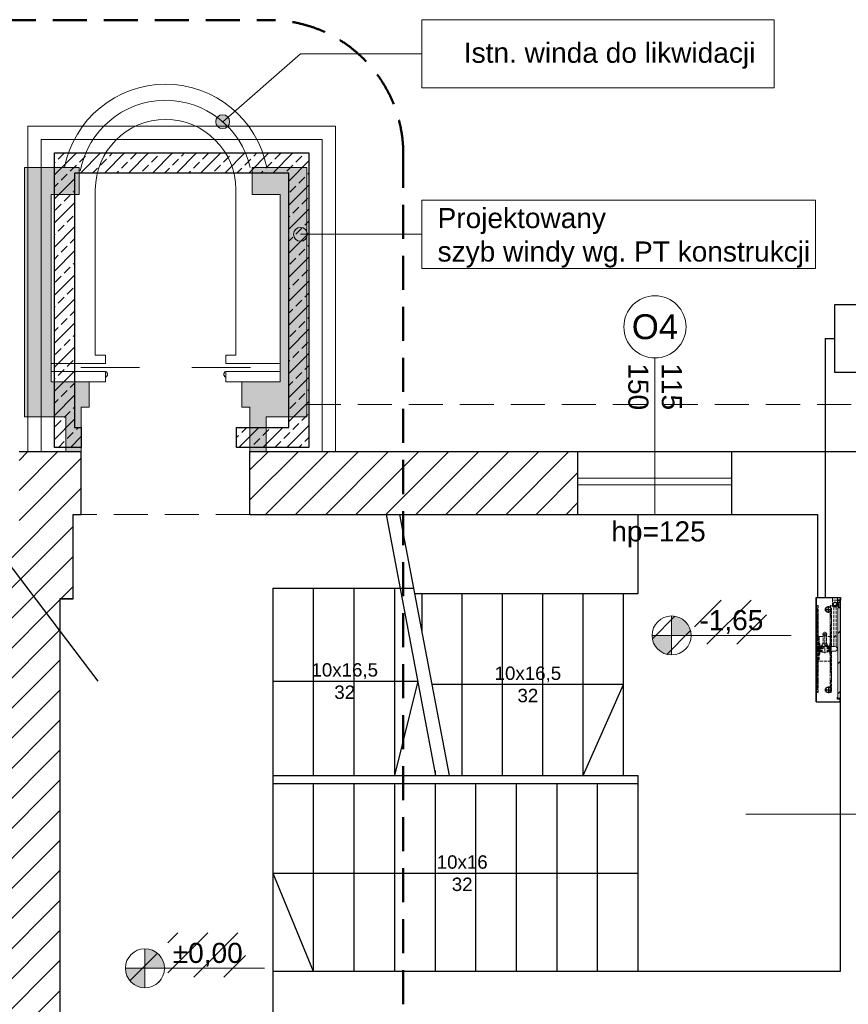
# Model space of a CAD drawing. Header units: millimetres. Extents: x 26866 to 1024070, y -428191 to 408885.
# Tile 90 of 248: x 190280 to 196469, y 366392 to 373746. Entities that reach past the tile are written whole.
import ezdxf

# ---------------------------------------------------------------- set-up
doc = ezdxf.new("R2010")
doc.units = ezdxf.units.MM
doc.header["$LTSCALE"] = 2
for name, pattern in [('ACAD_ISO02W100', [15, 12, -3]), ('DASHED', [19.05, 12.7, -6.35]), ('HIDDENX2', [19.05, 12.7, -6.35])]:
    doc.linetypes.add(name, pattern=pattern)
for name, color, linetype, lineweight in [('0_OPIS', 7, 'Continuous', 13), ('3DPLAN_A_DRZWI', 173, 'Continuous', 5), ('3DPLAN_A_OKNA', 153, 'Continuous', 5), ('3DPLAN_A_TABELKA POMIESZCZEŃ', 7, 'Continuous', 0), ('3DPLAN_A_WYSOKOŚCI ZMIANA', 144, 'HIDDENX2', 5), ('A_IZOLACJA', 3, 'Continuous', 0), ('A_SC_WID_DETALE', 251, 'Continuous', 0), ('A_STOL_OPIS', 55, 'Continuous', 5), ('A_TXT', 7, 'Continuous', 0), ('A_WYBURZENIA', 6, 'Continuous', 0), ('A_WYM_KOT', 161, 'Continuous', 0), ('A_ZESTAWIENIE STOLARKI', 3, 'Continuous', 15), ('hydrant', 211, 'Continuous', 5), ('Opisy', 7, 'Continuous', 13)]:
    doc.layers.add(name, color=color, linetype=linetype, lineweight=lineweight)
for name, color, linetype in [('3DPLAN_A_KRESKOWANIE 1', 253, 'Continuous'), ('3DPLAN_A_OPIS', 8, 'Continuous'), ('3DPLAN_K_DZIAŁOWA NISKIE', 134, 'Continuous'), ('3DPLAN_K_NOŚNA', 7, 'Continuous'), ('3DPLAN_K_OBRYS', 243, 'Continuous'), ('3DPLAN_K_OBRYS WIDOK', 242, 'Continuous'), ('A_SCHODY', 6, 'Continuous'), ('DEFAULT', 7, 'Continuous')]:
    doc.layers.add(name, color=color, linetype=linetype)
doc.styles.add('ARIAL', font='arial.ttf')
doc.styles.add('TABEL1', font='txt')
doc.linetypes.add('GRADZINOWANIE', pattern='A,0.00254,-2.54,[134,ltypeshp.shx,S=2.54,R=0,X=-2.54,Y=0],-5.08,[134,ltypeshp.shx,S=2.54,R=180,X=2.54,Y=0],-2.54', length=10.16254)

# ---------------------------------------------------------------- blocks, each defined once
blk = doc.blocks.new('hydrant')
at = {"color": 1, "linetype": 'ACAD_ISO02W100'}
for p, q in [((121.8, 578.2), (110, 578.2)), ((338.5, 577), (110, 577)), ((112.9, 580.5), (112.8, 580.5)), ((129.5, 586), (121.8, 578.2)), ((130.1, 584.7), (122.3, 577)), ((431.5, 586), (129.5, 586)), ((141, 584.7), (130.1, 584.7)), ((141, 584.7), (148.8, 577)), ((141.5, 586), (149.3, 578.2)), ((189.8, 578.2), (149.3, 578.2)), ((197.5, 586), (189.8, 578.2)), ((198.1, 584.7), (190.3, 577)), ((249.5, 584.7), (198.1, 584.7)), ((249.5, 584.7), (257.3, 577)), ((250, 586), (257.8, 578.2)), ((330, 578.2), (257.8, 578.2)), ((339, 586), (330, 578.2)), ((339, 584.3), (330.5, 577)), ((340, 582), (338.5, 582)), ((338.5, 482), (338.5, 582)), ((348, 578.2), (339, 586)), ((347.6, 577), (339, 584.3)), ((340, 482), (340, 582)), ((431.5, 577), (340, 577)), ((523, 571), (340, 571)), ((523, 569.5), (340, 569.5)), ((431.5, 578.2), (348, 578.2)), ((471, 569.5), (392, 569.5)), ((392, 565), (392, 569.5)), ((471, 565), (392, 565)), ((557.9, 528.2), (398.8, 528.2)), ((406, 545.2), (406, 511.2)), ((408.5, 546.7), (407.5, 546.7)), ((408, 565), (409, 561)), ((454.5, 546.7), (408, 546.7)), ((409, 577), (409, 578.2)), ((454, 561), (409, 561)), ((410, 554.2), (410.5, 554.7)), ((453, 554.2), (410, 554.2)), ((410, 548.2), (410, 554.2)), ((452.5, 571.5), (410.5, 571.5)), ((452.5, 554.7), (410.5, 554.7)), ((414.5, 554.7), (414.5, 561)), ((431.5, 586), (733.5, 586)), ((431.5, 578.2), (515, 578.2)), ((431.5, 577), (523, 577)), ((448.5, 554.7), (448.5, 561)), ((453, 554.2), (452.5, 554.7)), ((453, 548.2), (453, 554.2)), ((454, 577), (454, 578.2)), ((455, 565), (454, 561)), ((454.5, 546.7), (455.5, 546.7)), ((455, 546.7), (467.5, 546.7)), ((469, 545.2), (469, 511.2)), ((540.8, 541.2), (469, 541.2)), ((540.8, 515.2), (469, 515.2)), ((471, 565), (471, 569.5)), ((515, 578.2), (524, 586)), ((515.5, 577), (524, 584.3)), ((523, 541.2), (523, 582)), ((524.5, 582), (523, 582)), ((523, 482), (523, 515.2)), ((524, 586), (533, 578.2)), ((524, 584.3), (532.6, 577)), ((524.5, 541.2), (524.5, 582)), ((524.5, 577), (753, 577)), ((524.5, 482), (524.5, 515.2)), ((533, 578.2), (605.3, 578.2)), ((540.8, 546.4), (540.8, 510)), ((613, 586), (605.3, 578.2)), ((613.6, 584.7), (605.8, 577)), ((613.6, 584.7), (665, 584.7)), ((665, 584.7), (672.8, 577)), ((665.5, 586), (673.3, 578.2)), ((673.3, 578.2), (713.8, 578.2)), ((721.5, 586), (713.8, 578.2)), ((722.1, 584.7), (714.3, 577)), ((722.1, 584.7), (733, 584.7)), ((733, 584.7), (740.8, 577)), ((733.5, 586), (741.3, 578.2)), ((741.3, 578.2), (753, 578.2)), ((750.2, 580.5), (750.2, 580.5)), ((338.5, 487), (110, 487)), ((121.8, 485.7), (110, 485.7)), ((112.9, 483.5), (112.8, 483.5)), ((129.5, 478), (121.8, 485.7)), ((130.1, 479.2), (122.3, 487)), ((414, 478), (129.5, 478)), ((141, 479.2), (130.1, 479.2)), ((141, 479.2), (148.8, 487)), ((141.5, 478), (149.3, 485.7)), ((189.8, 485.7), (149.3, 485.7)), ((197.5, 478), (189.8, 485.7)), ((198.1, 479.2), (190.3, 487)), ((249.5, 479.2), (198.1, 479.2)), ((249.5, 479.2), (257.3, 487)), ((250, 478), (257.8, 485.7)), ((330, 485.7), (257.8, 485.7)), ((339, 478), (330, 485.7)), ((339, 479.6), (330.5, 487)), ((340, 482), (338.5, 482)), ((347.6, 487), (339, 479.6)), ((348, 485.7), (339, 478)), ((431.5, 487), (340, 487)), ((431.5, 485.7), (348, 485.7)), ((392, 491.5), (392, 487)), ((471, 491.5), (392, 491.5)), ((471, 487), (392, 487)), ((408.5, 509.7), (407.5, 509.7)), ((454.5, 509.7), (407.5, 509.7)), ((408, 491.5), (409, 495.5)), ((454, 495.5), (409, 495.5)), ((410, 508.2), (410, 502.2)), ((453, 502.2), (410, 502.2)), ((410, 502.2), (410.5, 501.7)), ((452.5, 501.7), (410.5, 501.7)), ((452.5, 485), (410.5, 485)), ((450.5, 485), (412.5, 485)), ((412.5, 483), (412.5, 485)), ((414, 452.5), (414, 481.5)), ((449, 481.5), (414, 481.5)), ((414.5, 498.3), (414.5, 501.7)), ((448.5, 498.3), (414.5, 498.3)), ((414.5, 495.5), (414.5, 496)), ((448.5, 496), (414.5, 496)), ((416.2, 496), (416.2, 498.3)), ((431.5, 487), (523, 487)), ((431.5, 485.7), (515, 485.7)), ((746.5, 443.5), (446.5, 443.5)), ((446.8, 496), (446.8, 498.3)), ((448.5, 498.3), (448.5, 501.7)), ((448.5, 495.5), (448.5, 496)), ((449, 452.5), (449, 481.5)), ((449, 478), (733.5, 478)), ((746.5, 461.5), (449, 461.5)), ((450.5, 483), (450.5, 485)), ((453, 502.2), (452.5, 501.7)), ((453, 508.2), (453, 502.2)), ((455, 491.5), (454, 495.5)), ((454.5, 509.7), (455.5, 509.7)), ((455.5, 509.7), (467.5, 509.7)), ((471, 491.5), (471, 487)), ((515, 485.7), (524, 478)), ((515.5, 487), (524, 479.6)), ((524.5, 482), (523, 482)), ((524, 479.6), (532.6, 487)), ((524, 478), (533, 485.7)), ((524.5, 487), (753, 487)), ((533, 485.7), (605.3, 485.7)), ((613, 478), (605.3, 485.7)), ((613.6, 479.2), (605.8, 487)), ((613.6, 479.2), (665, 479.2)), ((665, 479.2), (672.8, 487)), ((665.5, 478), (673.3, 485.7)), ((673.3, 485.7), (713.8, 485.7)), ((721.5, 478), (713.8, 485.7)), ((722.1, 479.2), (714.3, 487)), ((722.1, 479.2), (733, 479.2)), ((733, 479.2), (740.8, 487)), ((733.5, 478), (741.3, 485.7)), ((741.3, 485.7), (753, 485.7)), ((752.9, 471.5), (746.5, 466.2)), ((746.5, 438.7), (746.5, 466.2)), ((750.2, 483.5), (750.2, 483.5)), ((752.9, 471.5), (794.5, 471.5)), ((794.5, 471.5), (814.5, 471.5)), ((794.5, 433.5), (794.5, 471.5)), ((814.5, 433.5), (814.5, 471.5)), ((752.9, 433.5), (746.5, 438.7)), ((752.9, 433.5), (794.5, 433.5)), ((794.5, 433.5), (780, 433.5)), ((794.5, 433.5), (814.5, 433.5))]:
    blk.add_line(p, q, dxfattribs=at)
for p, q in [((60.9, 411.5), (60.9, 431.5)), ((738.9, 431.5), (60.9, 431.5)), ((738.9, 411.5), (60.9, 411.5)), ((738.9, 431.5), (738.9, 411.5)), ((741.3, 421.8), (738.9, 415.6)), ((742.7, 421.3), (738.9, 411.5)), ((771.7, 426), (747.4, 426)), ((771.7, 424.5), (747.4, 424.5)), ((775.4, 422.8), (780.5, 416.1)), ((776.6, 423.7), (781.7, 417)), ((789.4, 423.3), (790.9, 423.3)), ((789.4, 416.5), (789.4, 423.3)), ((790.9, 416.5), (790.9, 423.3))]:
    blk.add_line(p, q)
for centre, radius in [((540.8, 528.2), 13), ((766.5, 452.5), 14.9), ((766.5, 452.5), 10.8)]:
    blk.add_circle(centre, radius, dxfattribs=at)
for centre, radius, start, end in [((110, 580.5), 3.5, 12.24669, 270), ((110, 580.5), 2.25, 12.35533, 270), ((112.8, 581.1), 0.612, 192.35533, 270), ((112.9, 581.1), 0.612, 270, 12.24669), ((407.5, 545.2), 1.5, 90, 180), ((408.5, 548.2), 1.5, 270, 0), ((410.5, 570), 1.5, 90, 138.18969), ((469.4, 528.2), 23.1, 126.89221, 233.10779), ((452.5, 570), 1.5, 41.81031, 90), ((454.5, 548.2), 1.5, 180, 270), ((467.5, 545.2), 1.5, 0, 90), ((753, 580.5), 3.5, 270, 167.75331), ((750.2, 581.1), 0.612, 167.75331, 270), ((750.2, 581.1), 0.612, 270, 347.64467), ((753, 580.5), 2.25, 270, 167.64467), ((110, 483.5), 3.5, 90, 347.75331), ((110, 483.5), 2.25, 90, 347.64467), ((112.8, 482.8), 0.612, 90, 167.64467), ((112.9, 482.8), 0.612, 347.75331, 90), ((407.5, 511.2), 1.5, 180, 270), ((408.5, 508.2), 1.5, 0, 90), ((410.5, 486.5), 1.5, 210, 270), ((414, 483), 1.5, 180, 270), ((431.5, 452.5), 17.5, 180, 270), ((431.5, 452.5), 17.5, 270, 0), ((449, 483), 1.5, 270, 0), ((452.5, 486.5), 1.5, 270, 330), ((454.5, 508.2), 1.5, 90, 180), ((467.5, 511.2), 1.5, 270, 0), ((753, 483.5), 3.5, 192.24669, 90), ((750.2, 482.8), 0.612, 90, 192.24669), ((750.2, 482.8), 0.612, 12.35533, 90), ((753, 483.5), 2.25, 192.35533, 90)]:
    blk.add_arc(centre, radius, start, end, dxfattribs=at)
for centre, radius, start, end in [((747.4, 419.5), 6.5, 90, 158.96249), ((747.4, 419.5), 5, 90, 158.96249), ((771.7, 419.5), 6.5, 41.18593, 90), ((771.7, 419.5), 5, 41.18593, 90), ((776.5, 413.1), 5, 19.76904, 37.35808), ((785.9, 416.5), 5, 199.76904, 0), ((776.5, 413.1), 6.5, 19.76904, 37.35808), ((785.9, 416.5), 3.5, 199.76904, 0)]:
    blk.add_arc(centre, radius, start, end)
at = {"layer": 'DEFAULT', "linetype": 'ByBlock'}
for p, q in [((35.5, 591.5), (35.5, 411.5)), ((35.5, 591.5), (815.5, 591.5)), ((36.3, 590.7), (36.3, 412.3)), ((36.3, 590.7), (814.7, 590.7)), ((36.3, 590.7), (814.7, 590.7)), ((814.7, 590.7), (814.7, 412.3)), ((815.5, 591.5), (815.5, 411.5)), ((121.3, 527.6), (121.3, 516.6)), ((129.8, 527.6), (129.8, 516.6)), ((721.3, 527.6), (721.3, 516.6)), ((729.8, 527.6), (729.8, 516.6)), ((121.3, 475.3), (121.3, 486.3)), ((129.8, 475.3), (129.8, 486.3)), ((721.3, 475.3), (721.3, 486.3)), ((729.8, 475.3), (729.8, 486.3)), ((35.5, 411.5), (57.1, 411.5)), ((36.3, 412.3), (56.3, 412.3)), ((56.3, 433.1), (70.1, 433.1)), ((56.3, 412.3), (56.3, 433.1)), ((57.1, 432.3), (70.1, 432.3)), ((57.1, 411.5), (57.1, 432.3)), ((57.1, 411.5), (57.1, 432.3)), ((60.9, 411.5), (60.9, 431.5)), ((70.1, 432.3), (70.1, 433.1)), ((780.5, 432.5), (780.5, 433.5)), ((793.5, 432.5), (780.5, 432.5)), ((780.9, 432.3), (780.9, 433.1)), ((794.7, 433.1), (780.9, 433.1)), ((793.9, 432.3), (780.9, 432.3)), ((793.9, 411.5), (793.9, 432.3)), ((793.9, 411.5), (793.9, 432.3)), ((815.5, 411.5), (793.9, 411.5)), ((794.7, 412.3), (794.7, 433.1)), ((814.7, 412.3), (794.7, 412.3))]:
    blk.add_line(p, q, dxfattribs=at)
at = {"layer": 'DEFAULT', "color": 1, "linetype": 'ByBlock'}
for p, q in [((125.5, 525.9), (125.5, 477.1)), ((725.5, 525.9), (725.5, 477.1)), ((149.9, 501.5), (101.1, 501.5)), ((701.1, 501.5), (749.9, 501.5))]:
    blk.add_line(p, q, dxfattribs=at)
at = {"layer": 'DEFAULT', "color": 1, "linetype": 'ACAD_ISO02W100'}
blk.add_line((794.5, 433.5), (780.5, 433.5), dxfattribs=at)
at = {"layer": 'DEFAULT', "linetype": 'ByBlock'}
for centre in [(125.5, 501.5), (725.5, 501.5)]:
    blk.add_circle(centre, 21, dxfattribs=at)
blk = doc.blocks.new('D PRZESÓWNE 2X')
at = {"layer": '3DPLAN_A_DRZWI', "lineweight": 20}
for p, q in [((-20.48, 3.67), (28.36, 3.67)), ((120.48, 3.67), (71.64, 3.67))]:
    blk.add_line(p, q, dxfattribs=at)
at = {"layer": '3DPLAN_A_DRZWI'}
for points in [[(0, 0), (1.16, 0), (1.16, -1.16), (1.74, -1.16), (1.74, -2.91), (1.16, -2.91), (1.16, -4.07), (0, -4.07), (0, 0)], [(100, 0), (98.84, 0), (98.84, -1.16), (98.26, -1.16), (98.26, -2.91), (98.84, -2.91), (98.84, -4.07), (100, -4.07), (100, 0)]]:
    blk.add_lwpolyline(points, dxfattribs=at)
blk = doc.blocks.new('parterr')
at = {"layer": '3DPLAN_A_KRESKOWANIE 1'}
h = blk.add_hatch(dxfattribs=at)
h.set_pattern_fill('ANSI31', color=256, scale=5, style=0)
h.set_pattern_definition([(45, (28281.13, -31178.053), (-11.22532, 11.22532), [])])
h.paths.add_polyline_path([(27531.99, -28228.89), (27531.99, -28218.89), (27420.99, -28218.89), (27420.99, -28006.89), (27456.99, -28006.89), (27456.99, -27805.89), (26774.49, -27805.89), (26774.49, -27888.89), (26825.99, -27888.89), (26825.99, -27851.89), (27410.99, -27851.89), (27410.99, -28133.89), (27387.99, -28133.89), (27387.99, -28139.89), (27410.99, -28139.89), (27410.99, -28286.89), (27426.99, -28286.89), (27426.99, -28228.89)])
h.paths.add_polyline_path([(27626.99, -27863.89), (27769.99, -27863.89), (27769.99, -27805.89), (27626.99, -27805.89)])
h.paths.add_polyline_path([(27631.99, -28218.89), (27631.99, -28228.89), (27648.99, -28228.89), (27648.99, -28462.89), (27694.99, -28462.89), (27694.99, -28426.89), (27667.99, -28426.89), (27667.99, -28237.89), (27979.99, -28237.89), (27979.99, -28426.89), (27784.99, -28426.89), (27784.99, -28541.89), (27801.99, -28541.89), (27801.99, -28461.89), (27937.99, -28461.89), (27937.99, -28505.89), (28030.99, -28505.89), (28030.99, -28463.89), (28076.99, -28463.89), (28076.99, -28434.89), (28070.99, -28434.89), (28070.99, -28421.89), (28057.99, -28421.89), (28057.99, -27857.89), (28067.99, -27857.89), (28067.99, -27794.89), (28073.99, -27794.89), (28073.99, -27747.89), (28027.49, -27747.89), (28027.49, -27805.89), (27939.99, -27805.89), (27939.99, -27933.89), (27975.99, -27933.89), (27975.99, -28218.89)])
h.paths.add_polyline_path([(26774.49, -28063.89), (26774.49, -28175.39), (26826.99, -28175.39), (26826.99, -28139.89), (27297.99, -28139.89), (27297.99, -28133.89), (26825.99, -28133.89), (26825.99, -28063.89)])
h.paths.add_polyline_path([(27410.99, -28376.89), (27410.99, -28408.89), (27393.99, -28408.89), (27393.99, -28418.89), (26826.99, -28418.89), (26826.99, -28350.39), (26774.49, -28350.39), (26774.49, -28429.89), (26562.49, -28429.89), (26562.49, -28493.89), (26595.99, -28493.89), (26595.99, -28452.89), (26776.99, -28452.89), (26776.99, -28490.89), (26826.99, -28490.89), (26826.99, -28455.89), (27384.07, -28455.81), (27401.99, -28455.81), (27401.99, -28523.89), (27426.99, -28523.89), (27426.99, -28487.14), (27424.99, -28487.22), (27425.07, -28485.14), (27426.99, -28485.06), (27426.99, -28479.56), (27425.4, -28479.56), (27425.96, -28479.93), (27424.99, -28479.56), (27424.99, -28411.76), (27426.99, -28411.76), (27426.99, -28411.3), (27424.99, -28411.38), (27425.07, -28409.3), (27426.99, -28409.22), (27426.99, -28376.89)])
h.paths.add_polyline_path([(27341.99, -28709.89), (26826.99, -28709.89), (26826.99, -28670.89), (26776.99, -28670.89), (26776.99, -28709.89), (26595.99, -28709.89), (26595.99, -28673.89), (26562.49, -28673.89), (26562.49, -28763.89), (26781.49, -28763.89), (26781.49, -28800.89), (26837.99, -28800.89), (26837.99, -28746.89), (27391.99, -28746.89), (27391.99, -28790.89), (27411.49, -28790.89), (27399.25, -28679.89), (27341.99, -28679.89)])
h.paths.add_polyline_path([(26781.49, -29070.89), (26781.49, -29384.89), (27480.84, -29384.89), (27480.84, -29301.89), (27411.84, -29301.89), (27411.84, -28913.89), (27510.99, -28913.89), (27510.99, -28896.89), (27411.99, -28896.89), (27411.99, -28889.89), (27391.99, -28889.89), (27391.99, -29317.89), (26837.99, -29317.89), (26837.99, -29070.89)])
h.paths.add_polyline_path([(27653.84, -29384.89), (27783.84, -29384.89), (27783.84, -29301.89), (27725.84, -29301.89), (27725.84, -28870.89), (27709.99, -28870.89), (27709.99, -28896.89), (27609.99, -28896.89), (27609.99, -28913.89), (27709.84, -28913.89), (27709.84, -29301.89), (27653.84, -29301.89)])
h.paths.add_polyline_path([(28104.99, -29384.89), (28104.99, -29319.89), (28049.99, -29319.89), (28049.99, -29041.89), (28096.99, -29041.89), (28096.99, -28933.89), (28049.99, -28933.89), (28049.99, -28849.89), (28076.99, -28849.89), (28076.99, -28716.89), (28030.99, -28716.89), (28030.99, -28683.89), (27937.99, -28683.89), (27937.99, -28715.89), (27801.99, -28715.89), (27801.99, -28691.89), (27784.99, -28691.89), (27784.99, -28715.89), (27685.99, -28715.89), (27685.99, -28746.89), (27709.99, -28746.89), (27709.99, -28772.89), (27725.84, -28772.89), (27725.84, -28731.89), (27994.84, -28731.89), (27994.84, -28790.89), (27952.84, -28790.89), (27952.84, -28922.89), (27994.84, -28922.89), (27994.84, -29301.89), (27956.84, -29301.89), (27956.84, -29384.89)])
h.paths.add_polyline_path([(28444.97, -27794.89), (28444.97, -27747.89), (28199.99, -27747.89), (28199.99, -27794.89)])
h.paths.add_polyline_path([(28921.99, -28467.89), (29077.99, -28467.89), (29077.99, -28435.89), (28960.99, -28435.89), (28960.99, -27867.89), (29010.99, -27867.89), (29010.99, -27805.89), (28878.99, -27805.89), (28878.99, -27866.89), (28932.99, -27866.89), (28932.99, -28435.89), (28921.99, -28435.89)])
h.paths.add_polyline_path([(29185.99, -27867.89), (29308.99, -27867.89), (29308.99, -27805.89), (29185.99, -27805.89)])
h.paths.add_polyline_path([(29483.99, -27867.89), (29607.99, -27867.89), (29607.99, -27805.89), (29483.99, -27805.89)])
h.paths.add_polyline_path([(29782.99, -27867.89), (29903.99, -27867.89), (29903.99, -27805.89), (29782.99, -27805.89)])
h.paths.add_polyline_path([(30078.99, -27867.89), (30205.99, -27867.89), (30205.99, -27805.89), (30078.99, -27805.89)])
h.paths.add_polyline_path([(29866.99, -28490.89), (29866.99, -28439.89), (30420.99, -28439.89), (30420.99, -28504.89), (30467.99, -28504.89), (30467.99, -28441.89), (30494.99, -28441.89), (30494.99, -28420.89), (30467.99, -28420.89), (30467.99, -27862.89), (30500.99, -27862.89), (30500.99, -27805.89), (30380.99, -27805.89), (30380.99, -27867.89), (30454.99, -27867.89), (30454.99, -28420.89), (29450.99, -28420.89), (29450.99, -28435.89), (29331.99, -28435.89), (29331.99, -28420.89), (29227.99, -28420.89), (29227.99, -28435.89), (29207.99, -28435.89), (29207.99, -28467.89), (29230.99, -28467.89), (29230.99, -28496.89), (29276.99, -28496.89), (29276.99, -28467.89), (29827.99, -28467.89), (29827.99, -28490.89)])
h.paths.add_polyline_path([(30792.99, -27805.89), (30675.99, -27805.89), (30675.99, -27862.89), (30792.99, -27862.89)])
h.paths.add_polyline_path([(31618.99, -27862.89), (31618.99, -27970.89), (31677.49, -27970.89), (31677.49, -27805.89), (30967.99, -27805.89), (30967.99, -27862.89)])
h.paths.add_polyline_path([(30691.99, -28522.89), (30691.99, -28438.89), (31026.99, -28438.89), (31026.99, -28712.89), (30892.99, -28712.89), (30892.99, -28746.89), (31014.99, -28746.89), (31014.99, -28802.89), (31047.99, -28802.89), (31047.99, -28747.89), (31069.99, -28747.89), (31069.99, -28744.89), (31443.99, -28744.89), (31443.99, -28715.89), (31348.99, -28715.89), (31348.99, -28647.89), (31324.99, -28647.89), (31324.99, -28715.89), (31097.99, -28715.89), (31097.99, -28691.89), (31056.99, -28691.89), (31056.99, -28450.89), (31068.99, -28450.89), (31068.99, -28440.89), (31324.99, -28440.89), (31324.99, -28557.89), (31348.99, -28557.89), (31348.99, -28439.89), (31623.99, -28439.89), (31623.99, -28481.89), (31677.49, -28481.89), (31677.49, -28090.89), (31618.99, -28090.89), (31618.99, -28420.89), (30614.99, -28420.89), (30614.99, -28441.89), (30671.99, -28441.89), (30671.99, -28522.89)])
h.paths.add_polyline_path([(31677.49, -28782.89), (31677.49, -28681.89), (31623.99, -28681.89), (31623.99, -28715.89), (31533.99, -28715.89), (31533.99, -28744.89), (31623.99, -28744.89), (31623.99, -28782.89)])
h.paths.add_polyline_path([(31290.99, -29384.89), (31677.49, -29384.89), (31677.49, -29121.89), (31623.99, -29121.89), (31623.99, -29308.89), (31290.99, -29308.89)])
h.paths.add_polyline_path([(31115.99, -29308.89), (31047.99, -29308.89), (31047.99, -29148.89), (31014.99, -29148.89), (31014.99, -29308.89), (30977.99, -29308.89), (30977.99, -29384.89), (31115.99, -29384.89)])
h.paths.add_polyline_path([(30671.99, -28642.89), (30671.99, -28710.89), (30658.99, -28710.89), (30658.99, -28746.89), (30736.99, -28746.89), (30736.99, -29058.89), (30726.99, -29058.89), (30726.99, -29069.89), (30736.99, -29069.89), (30736.99, -29306.89), (30689.99, -29306.89), (30689.99, -29384.89), (30802.99, -29384.89), (30802.99, -29308.89), (30767.99, -29308.89), (30767.99, -28746.89), (30772.99, -28746.89), (30772.99, -28712.89), (30691.99, -28712.89), (30691.99, -28642.89)])
h.paths.add_polyline_path([(29827.99, -28640.89), (29827.99, -28721.89), (29417.99, -28721.89), (29417.99, -28756.89), (29765.99, -28756.89), (29765.99, -28833.89), (29935.99, -28833.89), (29935.99, -28756.89), (30425.99, -28756.89), (30425.99, -29306.89), (30383.99, -29306.89), (30383.99, -29384.89), (30514.99, -29384.89), (30514.99, -29306.89), (30441.99, -29306.89), (30441.99, -29069.89), (30636.99, -29069.89), (30636.99, -29058.89), (30441.99, -29058.89), (30441.99, -28772.89), (30466.99, -28772.89), (30466.99, -28746.89), (30568.99, -28746.89), (30568.99, -28710.89), (30467.99, -28710.89), (30467.99, -28677.89), (30420.99, -28677.89), (30420.99, -28720.89), (29866.99, -28720.89), (29866.99, -28640.89)])
h.paths.add_polyline_path([(30087.99, -29306.89), (30087.99, -29384.89), (30208.99, -29384.89), (30208.99, -29306.89)])
h.paths.add_polyline_path([(29912.99, -29306.89), (29891.99, -29306.89), (29891.99, -28974.89), (29421.99, -28974.89), (29421.99, -28984.89), (29884.99, -28984.89), (29884.99, -29310.89), (29777.99, -29310.89), (29777.99, -29384.89), (29912.99, -29384.89)])
h.paths.add_polyline_path([(29487.99, -29310.89), (29487.99, -29384.89), (29602.99, -29384.89), (29602.99, -29310.89)])
h.paths.add_polyline_path([(29341.99, -28974.89), (29262.99, -28974.89), (29262.99, -28756.89), (29297.99, -28756.89), (29297.99, -28721.89), (29276.99, -28721.89), (29276.99, -28667.89), (29228.99, -28667.89), (29228.99, -28721.89), (28922.99, -28721.89), (28922.99, -28754.89), (28935.99, -28754.89), (28935.99, -28884.89), (28953.99, -28884.89), (28953.99, -28754.89), (29226.99, -28754.89), (29226.99, -29323.89), (29186.99, -29323.89), (29186.99, -29384.89), (29312.99, -29384.89), (29312.99, -29310.89), (29262.99, -29310.89), (29262.99, -28984.89), (29341.99, -28984.89)])
h.paths.add_polyline_path([(29011.99, -29323.89), (28953.99, -29323.89), (28953.99, -28979.89), (28935.99, -28979.89), (28935.99, -29320.89), (28895.99, -29320.89), (28895.99, -29384.89), (29011.99, -29384.89)])
h.paths.add_polyline_path([(28832.99, -28721.89), (28810.99, -28721.89), (28810.99, -28684.89), (28793.99, -28684.89), (28793.99, -28721.89), (28683.99, -28721.89), (28683.99, -28682.89), (28629.99, -28682.89), (28629.99, -28715.89), (28626.99, -28715.89), (28626.99, -29316.89), (28584.99, -29316.89), (28584.99, -29384.89), (28720.99, -29384.89), (28720.99, -29320.89), (28668.99, -29320.89), (28668.99, -29039.89), (28722.99, -29039.89), (28722.99, -28875.89), (28664.99, -28875.89), (28664.99, -28769.89), (28673.99, -28769.89), (28673.99, -28754.89), (28832.99, -28754.89)])
h.paths.add_polyline_path([(28933.48, -28618.58), (28933.48, -28620.89), (28989.51, -28620.89), (28989.51, -28618.58)])
h.paths.add_polyline_path([(28048.62, -28542.17), (28104.65, -28542.17), (28104.65, -28567.43), (28048.62, -28567.43)])
h.paths.add_polyline_path([(28312.29, -28322.99), (28368.17, -28322.99), (28368.17, -28348.05), (28312.29, -28348.05)])
h.paths.add_polyline_path([(28488.09, -28322.99), (28543.96, -28322.99), (28543.96, -28348.05), (28488.09, -28348.05)])
edge = h.paths.add_edge_path()
edge.add_arc((28306.99, -28816.89), 85, 62.65448, 71.78542, ccw=False)
edge.add_line((28346.03, -28741.39), (28346.03, -28736.15))
edge.add_line((28346.03, -28736.15), (28333.55, -28736.15))
h.paths.add_polyline_path([(28109.35, -29204.1), (28204.56, -29204.1), (28204.56, -29250.57), (28109.35, -29250.57)])
h.paths.add_polyline_path([(28138.56, -28107.38), (28196.54, -28107.38), (28196.54, -28140.41), (28138.56, -28140.41)])
h.paths.add_polyline_path([(28531.91, -27858.83), (28585.67, -27858.83), (28585.67, -27891.86), (28531.91, -27891.86)])
h.paths.add_polyline_path([(28514.88, -27899.85, 1), (28514.88, -27870.73, 1)])
h.paths.add_polyline_path([(28121.53, -28148.39, 1), (28121.53, -28119.27, 1)])
edge = h.paths.add_edge_path()
edge.add_line((28141.81, -28688.78), (28156.37, -28688.78))
edge.add_line((28156.37, -28688.78), (28156.37, -28674.22))
edge.add_arc((28156.37, -28688.78), 14.56, 90, 180)
edge = h.paths.add_edge_path()
edge.add_line((28156.37, -28688.78), (28156.37, -28703.34))
edge.add_arc((28156.37, -28688.78), 14.56, 270, 360)
edge.add_line((28170.93, -28688.78), (28156.37, -28688.78))
h.paths.add_polyline_path([(28156.37, -28703.34, 1), (28156.37, -28674.22, 1)])
h.paths.add_polyline_path([(28624.31, -27926.26), (28623.54, -27925.49), (28623.66, -27865.14), (28624.44, -27864.37), (28624.44, -27926.21)], is_closed=False)
h.paths.add_polyline_path([(28252.2, -28179.89), (28327.2, -28179.89), (28327.2, -28198.64, -0.427145), (28270.95, -28254.89), (28252.2, -28254.89)])
h.paths.add_polyline_path([(28424.2, -28361.39, -0.414214), (28419.2, -28366.39), (28413.2, -28366.39, -0.414214), (28389.2, -28342.39), (28389.2, -28330.39, -0.414214), (28413.2, -28306.39), (28419.2, -28306.39, -0.414214), (28424.2, -28311.39)])
h.paths.add_polyline_path([(28638.99, -27932.35), (28638.99, -27864.55), (28640.57, -27864.55), (28640.01, -27864.17, -0.310329), (28639.69, -27863.71), (28639.69, -27861.28, -0.216272), (28639.86, -27860.9), (28640.6, -27860.18, 0.840818), (28640.49, -27859.35, -0.414214), (28640.99, -27859.85), (28640.99, -27932.35)])
h.paths.add_polyline_path([(28638.79, -27863.15), (28638.26, -27863.79), (28637.79, -27863.79), (28637.79, -27893.79, -0.760764), (28636.89, -27897.04), (28634.34, -27897.04), (28634.34, -27925.49), (28634.06, -27925.58), (28633.76, -27925.89), (28633.56, -27926.31), (28634.04, -27926.31, -0.130781), (28633.44, -27927.41, -2.336993), (28633.44, -27924.37), (28633.44, -27899.24), (28632.99, -27899.24), (28632.99, -27897.64), (28632.59, -27897.54), (28632.59, -27893.04), (28632.99, -27892.94), (28632.99, -27891.34), (28633.44, -27891.34), (28633.56, -27871.11), (28633.44, -27867.41, -2.336993), (28633.56, -27864.31), (28634.34, -27865.09), (28634.34, -27893.54), (28635.99, -27893.54), (28635.99, -27863.79), (28635.51, -27863.79), (28634.99, -27863.15), (28634.99, -27856.99), (28638.79, -27856.99)])
h.paths.add_polyline_path([(28630.61, -27891.54), (28631.16, -27891.69), (28631.16, -27897.69, -0.414214), (28631.01, -27897.84), (28627.61, -27897.84, -0.414214), (28627.46, -27897.59), (28627.61, -27891.54), (28628.01, -27891.54), (28628.01, -27884.37, -1), (28630.61, -27884.37)])
h.paths.add_polyline_path([(28624.44, -27885.99), (28628.01, -27886.14), (28624.44, -27886.14)], is_closed=False)
h.paths.add_polyline_path([(28631.96, -27893.59), (28632.31, -27893.76), (28632.54, -27893.76), (28632.54, -27896.82), (28632.31, -27896.99), (28631.96, -27896.99), (28631.91, -27897.44), (28631.96, -27893.19)])
h.paths.add_polyline_path([(28624.44, -27904.44), (28633.44, -27904.59), (28624.44, -27904.59)], is_closed=False)
h.paths.add_polyline_path([(28625.19, -27886.14), (28625.19, -27891.34), (28625.64, -27891.34), (28625.64, -27892.94), (28626.04, -27893.04), (28626.04, -27893.59), (28626.66, -27893.59), (28626.71, -27893.14), (28626.66, -27897.39), (28626.66, -27896.99), (28626.04, -27896.99), (28626.04, -27897.54), (28625.64, -27897.64), (28625.64, -27899.24), (28625.19, -27899.24), (28625.04, -27904.44), (28625.04, -27886.14)], is_closed=False)
h.paths.add_polyline_path([(28640.91, -27856.97), (28622.99, -27856.89), (28640.99, -27856.89)], is_closed=False)
h.paths.add_polyline_path([(28619.99, -28325.89), (28619.99, -28323.45), (28618.52, -28323.45), (28584.99, -28382.67, -0.262592), (28550.72, -28323.45), (28549.99, -28323.45), (28549.99, -28325.89), (28512.99, -28325.89), (28512.99, -28240.89), (28492.4, -28240.89), (28491.79, -28249.17, -0.11869), (28489.72, -28256.75), (28483.38, -28267.01, -0.177707), (28479.15, -28270.09), (28472.86, -28270.09, -0.177707), (28468.58, -28266.95), (28462.28, -28256.75, -0.11869), (28460.21, -28249.17), (28459.6, -28240.89), (28487.99, -28240.89), (28487.99, -28181.89), (28633.99, -28181.89), (28633.99, -28325.89)])
h.paths.add_polyline_path([(28442.49, -28424.89), (28442.49, -28418.89, -0.414214), (28466.49, -28394.89), (28478.49, -28394.89, -0.414214), (28502.49, -28418.89), (28502.49, -28424.89, -0.414214), (28497.49, -28429.89), (28447.49, -28429.89, -0.414214)])
h.paths.add_polyline_path([(28265.75, -28187.22, 1), (28256.37, -28187.22, 1)], flags=16)
h.paths.add_polyline_path([(28416.2, -28357.26, -0.453948), (28410.53, -28362.21, -0.375565), (28393.2, -28342.39), (28393.2, -28330.39, -0.375565), (28410.53, -28310.57, -0.453948), (28416.2, -28315.52)], flags=16)
h.paths.add_polyline_path([(28638.38, -27861.79, 1), (28635.4, -27861.79, 1)], flags=16)
h.paths.add_polyline_path([(28637.96, -27861.79, 1), (28635.81, -27861.79, 1)], flags=0)
h.paths.add_polyline_path([(28633.92, -27866.7, -0.08131), (28633.44, -27867.41), (28633.44, -27865.89), (28634.21, -27865.89), (28634.31, -27866.31)], flags=16)
h.paths.add_polyline_path([(28633.44, -27865.89), (28633.44, -27867.01), (28634.21, -27866.24), (28634.09, -27865.89)], flags=0)
h.paths.add_polyline_path([(28633.44, -27867.01), (28633.56, -27867.28, 0.08131), (28633.92, -27866.7), (28633.56, -27867.06)], is_closed=False, flags=16)
h.paths.add_polyline_path([(28633.56, -27897.52), (28633.64, -27893.19), (28633.64, -27897.39)], is_closed=False, flags=16)
h.paths.add_polyline_path([(28633.64, -27897.39), (28633.56, -27893.06), (28633.56, -27897.52)], is_closed=False, flags=16)
h.paths.add_polyline_path([(28628.01, -27884.37), (28630.61, -27884.37, -1)], flags=16)
h.paths.add_polyline_path([(28557.29, -28240.02), (28560.01, -28203.37), (28592.81, -28203.37), (28595.52, -28240.02, -0.414214), (28578.66, -28256.89), (28574.16, -28256.89, -0.414214)], flags=16)
h.paths.add_polyline_path([(28570.23, -28211.92), (28582.58, -28211.92, -0.392745), (28588.19, -28217.12), (28589.9, -28240.21, -0.409357), (28578.66, -28251.27), (28574.16, -28251.27, -0.409357), (28562.92, -28240.21), (28564.62, -28217.12, -0.392745)], flags=0)
h.paths.add_polyline_path([(28465.69, -28254.65, -0.504303), (28469.83, -28249.44), (28482.18, -28249.44, -0.504303), (28486.32, -28254.65), (28480.02, -28264.85, -0.195658), (28478.25, -28266.09), (28473.75, -28266.09, -0.195658), (28471.98, -28264.85)], flags=16)
h.paths.add_polyline_path([(28451.62, -28421.89, -0.453948), (28446.66, -28416.22, -0.375565), (28466.49, -28398.89), (28478.49, -28398.89, -0.375565), (28498.31, -28416.22, -0.453948), (28493.35, -28421.89)], flags=16)
at = {"layer": 'A_SC_WID_DETALE', "ltscale": 0.5}
h = blk.add_hatch(dxfattribs=at)
h.set_pattern_fill('ANSI33', color=256, scale=2)
h.set_pattern_definition([(45, (23374.091, -39351.242), (-8.980256, 8.980256), []), (45, (23383.071, -39351.242), (-8.980256, 8.980256), [6.35, -3.175])])
h.paths.add_polyline_path([(28053.99, -27524.89), (28053.99, -27744.89), (28073.99, -27744.89), (28073.99, -27729.89), (28068.99, -27729.89), (28068.99, -27539.89), (28228.99, -27539.89), (28228.99, -27729.89), (28189.99, -27729.89), (28189.99, -27744.89), (28243.99, -27744.89), (28243.99, -27524.89), (28053.99, -27524.89)], is_closed=False)
at = {"layer": 'A_WYBURZENIA', "transparency": 33554687}
h = blk.add_hatch(dxfattribs=at)
h.set_pattern_fill('DOTS', color=256)
h.set_pattern_definition([(0, (9800.6029, -5192.851), (0.79375, 1.5875), [0, -1.5875])])
h.paths.add_polyline_path([(28242.49, -27535.89), (28201.66, -27535.89), (28201.66, -27555.89), (28222.49, -27555.89), (28222.49, -27601.34), (28242.49, -27601.34), (28242.49, -27535.89)], is_closed=False)
h.paths.add_polyline_path([(28222.49, -27695.89), (28193.99, -27695.89), (28193.99, -27714.89), (28199.99, -27714.89), (28199.99, -27747.89), (28212, -27747.89), (28212, -27721.89), (28242.49, -27721.89), (28242.49, -27601.34), (28222.49, -27601.34), (28222.49, -27695.89)], is_closed=False)
h.paths.add_polyline_path([(28073.99, -27714.89), (28079.99, -27714.89), (28079.99, -27695.89), (28051.49, -27695.89), (28051.49, -27555.89), (28072.31, -27555.89), (28072.31, -27535.89), (28031.49, -27535.89), (28031.49, -27721.89), (28062.49, -27721.89), (28062.49, -27747.89), (28073.99, -27747.89), (28073.99, -27714.89)], is_closed=False)
at = {"layer": 'A_WYM_KOT'}
h = blk.add_hatch(color=256, dxfattribs=at)
h.dxf.hatch_style = 1
h.paths.add_polyline_path([(28514.88, -27885.29), (28500.32, -27885.29, 0.414214), (28514.88, -27899.85), (28514.88, -27885.29)], is_closed=False)
h.paths.add_polyline_path([(28514.88, -27885.29), (28529.44, -27885.29, 0.143872), (28527.13, -27877.41), (28514.88, -27877.41), (28514.88, -27885.29)], is_closed=False)
h.paths.add_polyline_path([(28514.88, -27870.73), (28514.88, -27877.41), (28527.13, -27877.41, 0.255137), (28514.88, -27870.73)], is_closed=False)
h = blk.add_hatch(color=256, dxfattribs=at)
h.dxf.hatch_style = 1
h.paths.add_polyline_path([(28121.53, -28133.83), (28106.97, -28133.83, 0.414214), (28121.53, -28148.39), (28121.53, -28133.83)], is_closed=False)
h.paths.add_polyline_path([(28121.53, -28133.83), (28136.09, -28133.83, 0.143872), (28133.78, -28125.95), (28121.53, -28125.95), (28121.53, -28133.83)], is_closed=False)
h.paths.add_polyline_path([(28121.53, -28119.27), (28121.53, -28125.95), (28133.78, -28125.95, 0.255137), (28121.53, -28119.27)], is_closed=False)
at = {"layer": 'Opisy', "ltscale": 0.5, "transparency": 33554687}
h = blk.add_hatch(color=256, dxfattribs=at)
h.dxf.hatch_style = 1
h.paths.add_polyline_path([(28178.06, -27506.51), (28178.06, -27496.61, 0.73336)])
h.paths.add_polyline_path([(28178.06, -27496.61), (28178.06, -27506.51, 0.076465), (28179.62, -27506.75, 1.165591)])
h = blk.add_hatch(color=256, dxfattribs=at)
h.dxf.hatch_style = 1
h.paths.add_polyline_path([(28236.12, -27590.62), (28236.12, -27580.72, 0.73336)])
h.paths.add_polyline_path([(28236.12, -27580.72), (28236.12, -27590.62, 0.076465), (28237.68, -27590.86, 1.165591)])
at = {"layer": '3DPLAN_A_OKNA'}
for p, q in [((28444.97, -27767.89), (28559.97, -27767.89)), ((28444.97, -27772.89), (28559.97, -27772.89))]:
    blk.add_line(p, q, dxfattribs=at)
at = {"layer": '3DPLAN_A_OPIS', "color": 1, "lineweight": 30}
blk.add_lwpolyline([(28073.99, -27729.89), (28073.99, -27744.89), (28053.99, -27744.89), (28053.99, -27524.89), (28243.99, -27524.89), (28243.99, -27744.89), (28189.99, -27744.89), (28189.99, -27729.89), (28228.99, -27729.89), (28228.99, -27539.89), (28068.99, -27539.89), (28068.99, -27729.89)], close=True, dxfattribs=at)
at = {"layer": '3DPLAN_A_TABELKA POMIESZCZEŃ', "ltscale": 0.5}
blk.add_line((28717.06, -28018.75), (28570.32, -28018.75), dxfattribs=at)
at = {"layer": '3DPLAN_A_WYSOKOŚCI ZMIANA'}
for p, q in [((28242.49, -27712.89), (31712.49, -27712.89)), ((28199.99, -27794.89), (28073.99, -27794.89))]:
    blk.add_line(p, q, dxfattribs=at)
at = {"layer": '3DPLAN_K_DZIAŁOWA NISKIE'}
blk.add_line((28444.97, -27794.89), (28559.97, -27794.89), dxfattribs=at)
at = {"layer": '3DPLAN_K_NOŚNA'}
for p, q in [((28073.99, -27794.89), (28073.99, -27747.89)), ((28199.99, -27794.89), (28199.99, -27747.89)), ((28444.97, -27794.89), (28444.97, -27747.89)), ((28444.97, -27794.89), (28444.97, -27747.89)), ((28559.97, -27794.89), (28559.97, -27747.89)), ((28067.99, -27794.89), (28073.99, -27794.89)), ((28067.99, -27857.89), (28067.99, -27794.89)), ((28199.99, -27794.89), (28444.97, -27794.89)), ((28559.97, -27794.89), (28623.99, -27794.89)), ((28623.99, -27856.89), (28623.99, -27794.89)), ((28057.99, -27857.89), (28067.99, -27857.89)), ((28057.99, -27857.89), (28057.99, -28421.89)), ((28067.99, -27857.89), (28057.99, -27857.89)), ((28623.99, -27856.89), (28640.99, -27856.89)), ((28640.99, -28135.89), (28640.99, -27856.89)), ((28216.99, -28135.89), (28640.99, -28135.89)), ((28216.99, -28135.89), (28216.99, -28434.89))]:
    blk.add_line(p, q, dxfattribs=at)
at = {"layer": '3DPLAN_K_OBRYS'}
for p, q in [((28027.49, -27747.89), (28073.99, -27747.89)), ((28199.99, -27747.89), (28444.97, -27747.89)), ((28559.97, -27747.89), (28681.49, -27747.89))]:
    blk.add_line(p, q, dxfattribs=at)
at = {"layer": '3DPLAN_K_OBRYS WIDOK'}
blk.add_line((28444.97, -27747.89), (28559.97, -27747.89), dxfattribs=at)
at = {"layer": 'A_IZOLACJA'}
blk.add_lwpolyline([(28033.99, -27747.89), (28033.99, -27504.89), (28263.99, -27504.89), (28263.99, -27747.89)], dxfattribs=at)
at = {"layer": 'A_IZOLACJA', "linetype": 'GRADZINOWANIE', "lineweight": 0, "ltscale": 0.5}
blk.add_lwpolyline([(28043.99, -27747.89), (28043.99, -27514.89), (28253.99, -27514.89), (28253.99, -27747.89)], dxfattribs=at)
at = {"layer": 'A_SCHODY'}
for p, q in [((28338.85, -27989.89), (28301.84, -27794.89)), ((28322.27, -27849.89), (28312.02, -27794.89)), ((28489.99, -27853.89), (28489.99, -27794.89)), ((28216.99, -27849.89), (28322.27, -27849.89)), ((28216.99, -27849.89), (28216.99, -27989.89)), ((28247.29, -27849.89), (28247.29, -27989.89)), ((28277.59, -27849.89), (28277.59, -27989.89)), ((28307.89, -27849.89), (28307.89, -27989.89)), ((28323.21, -27853.89), (28322.27, -27849.89)), ((28349.03, -27989.89), (28323.21, -27853.89)), ((28323.21, -27853.89), (28489.99, -27853.89)), ((28328.49, -27881.66), (28328.49, -27853.89)), ((28358.59, -27989.89), (28358.59, -27853.89)), ((28388.69, -27989.89), (28388.69, -27853.89)), ((28418.79, -27989.89), (28418.79, -27853.89)), ((28448.89, -27989.89), (28448.89, -27853.89)), ((28478.99, -27989.89), (28478.99, -27853.89)), ((28216.99, -27919.39), (28325.47, -27919.39)), ((28325.47, -27919.39), (28307.89, -27989.89)), ((28478.99, -27921.89), (28336.12, -27921.89)), ((28448.89, -27989.89), (28478.99, -27921.89)), ((28338.19, -27986.39), (28338.19, -27989.89)), ((28216.99, -27989.89), (28216.99, -28135.89)), ((28216.99, -27989.89), (28489.99, -27989.89)), ((28216.99, -27995.89), (28489.99, -27995.89)), ((28247.29, -27995.89), (28247.29, -28135.89)), ((28277.59, -27995.89), (28277.59, -28135.89)), ((28307.89, -27995.89), (28307.89, -28135.89)), ((28338.19, -27995.89), (28338.19, -28135.89)), ((28368.49, -27995.89), (28368.49, -28135.89)), ((28398.79, -27995.89), (28398.79, -28135.89)), ((28429.09, -27995.89), (28429.09, -28135.89)), ((28459.39, -27995.89), (28459.39, -28135.89)), ((28489.99, -27995.89), (28489.99, -27989.89)), ((28489.99, -28135.89), (28489.99, -27995.89)), ((28216.99, -28062.89), (28247.29, -28135.89)), ((28216.99, -28062.89), (28489.99, -28062.89))]:
    blk.add_line(p, q, dxfattribs=at)
at = {"layer": 'A_STOL_OPIS'}
blk.add_line((28502.47, -27678.03), (28502.47, -27794.89), dxfattribs=at)
at = {"layer": 'A_TXT', "color": 1, "lineweight": 30}
for p, q in [((27812.99, -27559.81), (28086.48, -27919.39)), ((28629.64, -27663.52), (28629.64, -27856.89)), ((28629.64, -27663.52), (28636.84, -27663.52))]:
    blk.add_line(p, q, dxfattribs=at)
blk.add_lwpolyline([(28636.84, -27638.12), (28860.42, -27638.12), (28860.42, -27688.92), (28636.84, -27688.92)], close=True, dxfattribs=at)
at = {"layer": 'A_WYBURZENIA'}
for p, q in [((28061.49, -27535.89), (28031.49, -27535.89)), ((28031.49, -27535.89), (28031.49, -27721.89)), ((28072.31, -27535.89), (28061.49, -27535.89)), ((28072.31, -27555.89), (28072.31, -27535.89)), ((28212.49, -27535.89), (28201.66, -27535.89)), ((28201.66, -27555.89), (28201.66, -27535.89)), ((28242.49, -27535.89), (28212.49, -27535.89)), ((28242.49, -27535.89), (28242.49, -27721.89)), ((28084.49, -27675.89), (28084.49, -27552.39)), ((28189.49, -27675.89), (28189.49, -27552.39)), ((28051.49, -27555.89), (28072.31, -27555.89)), ((28051.49, -27555.89), (28051.49, -27695.89)), ((28222.49, -27555.89), (28201.66, -27555.89)), ((28222.49, -27555.89), (28222.49, -27695.89)), ((28084.49, -27675.89), (28091.99, -27675.89)), ((28091.99, -27682.09), (28091.99, -27675.89)), ((28181.99, -27682.09), (28181.99, -27675.89)), ((28181.99, -27675.89), (28189.49, -27675.89)), ((28091.99, -27682.09), (28051.49, -27682.09)), ((28181.99, -27682.09), (28222.49, -27682.09)), ((28091.99, -27688.09), (28051.49, -27688.09)), ((28091.99, -27695.89), (28091.99, -27688.09)), ((28181.99, -27688.09), (28222.49, -27688.09)), ((28181.99, -27695.89), (28181.99, -27688.09)), ((28079.99, -27695.89), (28051.49, -27695.89)), ((28079.99, -27714.89), (28079.99, -27695.89)), ((28091.99, -27695.89), (28079.99, -27695.89)), ((28193.99, -27695.89), (28181.99, -27695.89)), ((28193.99, -27695.89), (28222.49, -27695.89)), ((28193.99, -27714.89), (28193.99, -27695.89)), ((28073.99, -27714.89), (28073.99, -27747.89)), ((28079.99, -27714.89), (28073.99, -27714.89)), ((28199.99, -27714.89), (28193.99, -27714.89)), ((28199.99, -27714.89), (28199.99, -27747.89)), ((28031.49, -27721.89), (28062.49, -27721.89)), ((28062.49, -27721.89), (28062.49, -27747.89)), ((28212, -27721.89), (28212, -27747.89)), ((28212, -27721.89), (28242.49, -27721.89))]:
    blk.add_line(p, q, dxfattribs=at)
for centre, radius, start, end in [((28136.99, -27550.49), 76.9, 10.94609, 169.05391), ((28136.99, -27550.49), 64.9, 13.00262, 169.05391), ((28136.99, -27552.39), 52.5, 0, 180)]:
    blk.add_arc(centre, radius, start, end, dxfattribs=at)
at = {"layer": 'A_WYM_KOT'}
for p, q in [((28514.88, -27870.73), (28514.88, -27899.85)), ((28529.44, -27885.29), (28500.32, -27885.29)), ((28604.21, -27885.29), (28529.44, -27885.29)), ((28121.53, -28119.27), (28121.53, -28148.39)), ((28136.09, -28133.83), (28106.97, -28133.83)), ((28210.86, -28133.83), (28136.09, -28133.83))]:
    blk.add_line(p, q, dxfattribs=at)
for centre in [(28514.88, -27885.29), (28121.53, -28133.83)]:
    blk.add_circle(centre, 14.56, dxfattribs=at)
at = {"layer": 'A_ZESTAWIENIE STOLARKI', "ltscale": 0.25}
blk.add_circle((28502.47, -27654.81), 23.22, dxfattribs=at)
at = {"layer": 'Opisy', "ltscale": 0.5}
for p, q in [((28179.62, -27501.56), (28237.68, -27450.88)), ((28328.39, -27450.88), (28237.68, -27450.88)), ((28328.39, -27585.67), (28237.68, -27585.67))]:
    blk.add_line(p, q, dxfattribs=at)
at = {"layer": 'Opisy', "color": 1, "linetype": 'DASHED', "lineweight": 50}
blk.add_lwpolyline([(27839.67, -28295.69), (27443.87, -28298.92, -0.416611), (27343.06, -28198.93), (27343.06, -27525.63, -0.414214), (27443.06, -27425.63), (28214.49, -27425.63, -0.414214), (28314.49, -27525.63), (28314.49, -28505.31, 0.414214), (28414.49, -28605.31), (28582.02, -28605.31, -0.414214), (28682.02, -28705.31), (28682.02, -29328.87, -0.414214), (28582.02, -29428.87), (28040.49, -29428.87, -0.414214), (27940.49, -29328.87), (27940.49, -28395.68, 0.416611)], format="xyb", close=True, dxfattribs=at)
at = {"layer": 'Opisy', "ltscale": 0.5}
for points in [[(28328.39, -27476.39), (28591.45, -27476.39), (28591.45, -27425.37), (28328.39, -27425.37)], [(28328.39, -27611.17), (28622.48, -27611.17), (28622.48, -27560.16), (28328.39, -27560.16)]]:
    blk.add_lwpolyline(points, close=True, dxfattribs=at)
for centre in [(28179.62, -27501.56), (28237.68, -27585.67)]:
    blk.add_circle(centre, 5.19, dxfattribs=at)
at = {"layer": 'A_WYBURZENIA', "xscale": 0.9, "yscale": 0.9, "zscale": 0.9}
blk.add_blockref('D PRZESÓWNE 2X', (28091.99, -27688.39), dxfattribs=at)
at = {"layer": 'hydrant', "ltscale": 169.333333, "xscale": 0.09999999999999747, "yscale": 0.09999999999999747, "zscale": 0.09999999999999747, "rotation": 89.99999999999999}
blk.add_blockref('hydrant', (28682.13, -27938.44), dxfattribs=at)
at = {"layer": '3DPLAN_A_OPIS', "color": 1, "lineweight": 30, "style": 'ARIAL'}
for tag, p in [('WYŁĄCZONE', (29754.42, -28077.21)), ('WYŁĄCZONE', (30711.21, -28077.21)), ('Z_OPRACOWANIA', (29744.08, -28099.65)), ('Z_OPRACOWANIA', (30700.87, -28099.65)), ('WYJŚCIE_EWAKUACYJNE', (26767.33, -28550.29)), ('WYŁĄCZONE', (30110.45, -28645.4)), ('Z_OPRACOWANIA', (30100.11, -28667.83)), ('WYŁĄCZONE', (29700.82, -29118.03)), ('WYŁĄCZONE', (30110.45, -29118.03)), ('WYŁĄCZONE', (31284.49, -29118.03)), ('Z_OPRACOWANIA', (29690.48, -29140.46)), ('Z_OPRACOWANIA', (30100.11, -29140.46)), ('Z_OPRACOWANIA', (31274.15, -29140.46)), ('WYJŚCIE_EWAKUACYJNE', (28257.55, -29205.28))]:
    blk.add_attdef(tag, p, '', height=12, dxfattribs=at)
at = {"layer": '3DPLAN_A_TABELKA POMIESZCZEŃ', "ltscale": 0.5, "style": 'ARIAL'}
for tag, p in [('KURTYNA', (28491.82, -29246.32)), ('POWIETRZNA', (28491.82, -29266.04))]:
    blk.add_attdef(tag, p, '', height=12, dxfattribs=at)
at = {"layer": 'A_STOL_OPIS', "ltscale": 0.2, "insert": (28502.47, -27699.51), "char_height": 15, "attachment_point": 5, "rotation": 270, "style": 'TABEL1'}
blk.add_mtext_dynamic_manual_height_columns('\\pxqc;{\\fArial|b0|i0|c238|p34;115\\P150}', width=72.9007, gutter_width=100, heights=[0], dxfattribs=at)
at = {"layer": 'A_WYM_KOT', "ltscale": 0.2, "char_height": 15, "attachment_point": 1, "style": 'TABEL1'}
for s, insert in [('{\\fArial|b0|i0|c238|p34;-1,65}', (28535.66, -27866.33)), ('{\\fArial|b0|i0|c238|p34;%%p0,00}', (28142.31, -28114.88))]:
    blk.add_mtext_dynamic_manual_height_columns(s, width=72.9007, gutter_width=100, heights=[17.78], dxfattribs=dict(at, insert=insert))
at = {"layer": 'A_ZESTAWIENIE STOLARKI', "ltscale": 0.2, "style": 'TABEL1'}
for s, insert, char_height, attachment_point in [('{\\fArial|b0|i0|c238|p34;O4}', (28502.47, -27654.81), 18.59, 5), ('\\pxqc;{\\fArial|b0|i0|c238|p34;hp=125}', (28468.68, -27800.04), 15, 1)]:
    blk.add_mtext_dynamic_manual_height_columns(s, width=72.9007, gutter_width=100, heights=[0], dxfattribs=dict(at, insert=insert, char_height=char_height, attachment_point=attachment_point))
at = {"layer": 'Opisy', "ltscale": 0.5, "style": 'ARIAL'}
for s, insert, char_height, width, attachment_point in [('Istn. winda do likwidacji', (28359.7, -27442.55), 15, 685.9992, 1), ('Projektowany\\Pszyb windy wg. PT konstrukcji', (28340.1, -27566.02), 15, 685.9992, 1), ('\\pxqc;10x16,5\\P32', (28270.77, -27919.39), 10, 74.3914, 5), ('\\pxqc;10x16,5\\P32', (28407.55, -27921.89), 10, 74.3914, 5), ('\\pxqc;10x16\\P32', (28358.49, -28062.89), 10, 74.3914, 5)]:
    blk.add_mtext(s, dxfattribs=dict(at, insert=insert, char_height=char_height, width=width, attachment_point=attachment_point))

msp = doc.modelspace()

# ---------------------------------------------------------------- block references
at = {"layer": '0_OPIS', "xscale": 10, "yscale": 10, "zscale": 10}
msp.add_blockref('parterr', (-90000, 648000), dxfattribs=at)

doc.saveas('drawing.dxf')
